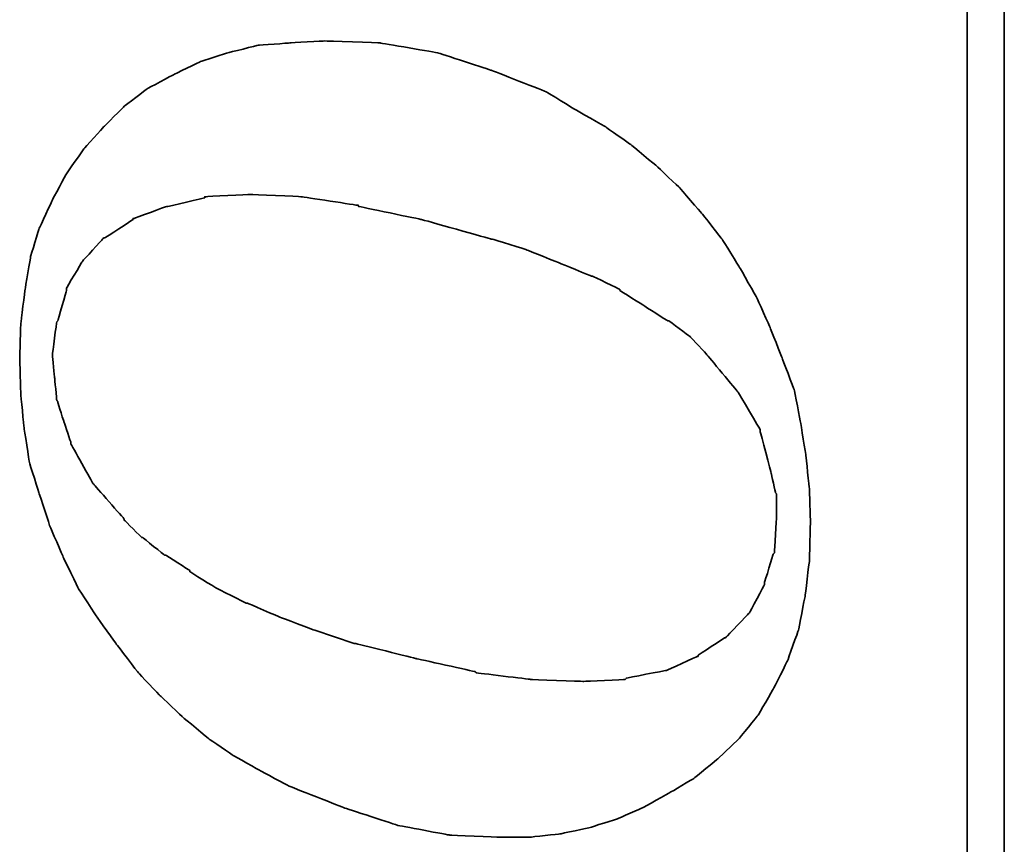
# Model space of a CAD drawing. Header units: millimetres. Extents: x 21 to 540, y 34 to 480.
# Tile 43 of 52: x 82.325 to 83.215, y 61.045 to 61.79. Entities that reach past the tile are written whole.
import ezdxf

# ---------------------------------------------------------------- set-up
doc = ezdxf.new("R2010")
doc.units = ezdxf.units.MM
doc.layers.add('DIM', color=4, linetype='CONTINUOUS')
doc.layers.add('layer 1', color=7, linetype='CONTINUOUS')

# ---------------------------------------------------------------- blocks, each defined once
blk = doc.blocks.new('TBI MOTION logo(完整正式版)')
at = {"layer": 'layer 1', "color": 22, "lineweight": 35}
for points, knots in [([(35.79625, -6.98375), (35.79625, -6.98375), (36.23125, -7.43875), (36.23125, -7.43875), (36.23125, -7.43875), (36.23125, -7.43875), (36.75625, -7.87125), (36.75625, -7.87125), (36.75625, -7.87125), (36.75625, -7.87125), (37.33125, -8.20375), (37.33125, -8.20375), (37.33125, -8.20375), (37.33125, -8.20375), (37.95625, -8.51875), (37.95625, -8.51875), (37.95625, -8.51875), (37.95625, -8.51875), (38.62625, -8.75875), (38.62625, -8.75875), (38.62625, -8.75875), (38.62625, -8.75875), (39.37125, -8.90375), (39.37125, -8.90375), (39.37125, -8.90375), (39.37125, -8.90375), (40.14125, -8.99875), (40.14125, -8.99875), (40.14125, -8.99875), (40.14125, -8.99875), (41.02625, -9.02375), (41.02625, -9.02375), (41.02625, -9.02375), (41.02625, -9.02375), (41.74625, -8.99875), (41.74625, -8.99875), (41.74625, -8.99875), (41.74625, -8.99875), (42.46625, -8.92375), (42.46625, -8.92375), (42.46625, -8.92375), (42.46625, -8.92375), (43.21125, -8.80625), (43.21125, -8.80625), (43.21125, -8.80625), (43.21125, -8.80625), (43.93125, -8.66375), (43.93125, -8.66375), (43.93125, -8.66375), (43.93125, -8.66375), (44.62625, -8.39875), (44.62625, -8.39875), (44.62625, -8.39875), (44.62625, -8.39875), (45.29625, -8.13375), (45.29625, -8.13375), (45.29625, -8.13375), (45.29625, -8.13375), (45.94625, -7.84375), (45.94625, -7.84375), (45.94625, -7.84375), (45.94625, -7.84375), (46.61625, -7.46375), (46.61625, -7.46375), (46.61625, -7.46375), (46.61625, -7.46375), (47.24125, -7.07875), (47.24125, -7.07875), (47.24125, -7.07875), (47.24125, -7.07875), (47.81625, -6.62375), (47.81625, -6.62375), (47.81625, -6.62375), (47.81625, -6.62375), (48.36875, -6.14375), (48.36875, -6.14375), (48.36875, -6.14375), (48.36875, -6.14375), (48.84625, -5.64125), (48.84625, -5.64125), (48.84625, -5.64125), (48.84625, -5.64125), (49.32625, -5.06375), (49.32625, -5.06375), (49.32625, -5.06375), (49.32625, -5.06375), (49.71125, -4.51374), (49.71125, -4.51374), (49.71125, -4.51374), (49.71125, -4.51374), (50.09625, -3.83874), (50.09625, -3.83874), (50.09625, -3.83874), (50.09625, -3.83874), (50.48125, -3.21374), (50.48125, -3.21374), (50.48125, -3.21374), (50.48125, -3.21374), (50.96125, -1.99125), (50.96125, -1.99125), (50.96125, -1.99125), (50.96125, -1.99125), (51.34375, -0.81875), (51.34375, -0.81875), (51.34375, -0.81875), (51.34375, -0.81875), (51.56125, 0.45624), (51.56125, 0.45624), (51.56125, 0.45624), (51.56125, 0.45624), (51.60625, 1.67624), (51.60625, 1.67624), (51.60625, 1.67624), (51.60625, 1.67624), (51.56125, 2.44625), (51.56125, 2.44625), (51.56125, 2.44625), (51.56125, 2.44625), (51.51125, 3.14125), (51.51125, 3.14125), (51.51125, 3.14125), (51.51125, 3.14125), (51.34375, 3.81125), (51.34375, 3.81125), (51.34375, 3.81125), (51.34375, 3.81125), (51.15125, 4.41125), (51.15125, 4.41125), (51.15125, 4.41125), (51.15125, 4.41125), (50.86125, 5.01125), (50.86125, 5.01125), (50.86125, 5.01125), (50.86125, 5.01125), (50.55125, 5.58875), (50.55125, 5.58875), (50.55125, 5.58875), (50.55125, 5.58875), (50.16625, 6.09125), (50.16625, 6.09125), (50.16625, 6.09125), (50.16625, 6.09125), (49.71125, 6.54875), (49.71125, 6.54875), (49.71125, 6.54875), (49.71125, 6.54875), (49.23125, 6.98125), (49.23125, 6.98125), (49.23125, 6.98125), (49.23125, 6.98125), (48.67875, 7.36625), (48.67875, 7.36625), (48.67875, 7.36625), (48.67875, 7.36625), (48.10375, 7.67625), (48.10375, 7.67625), (48.10375, 7.67625), (48.10375, 7.67625), (47.48125, 7.96375), (47.48125, 7.96375), (47.48125, 7.96375), (47.48125, 7.96375), (46.85625, 8.15625), (46.85625, 8.15625), (46.85625, 8.15625), (46.85625, 8.15625), (46.13625, 8.27624), (46.13625, 8.27624), (46.13625, 8.27624), (46.13625, 8.27624), (45.39125, 8.37125), (45.39125, 8.37125), (45.39125, 8.37125), (45.39125, 8.37125), (44.62625, 8.39624), (44.62625, 8.39624), (44.62625, 8.39624), (44.62625, 8.39624), (43.83625, 8.37125), (43.83625, 8.37125), (43.83625, 8.37125), (43.83625, 8.37125), (43.09125, 8.30125), (43.09125, 8.30125), (43.09125, 8.30125), (43.09125, 8.30125), (42.32125, 8.18125), (42.32125, 8.18125), (42.32125, 8.18125), (42.32125, 8.18125), (41.62875, 7.96375), (41.62875, 7.96375), (41.62875, 7.96375), (41.62875, 7.96375), (40.90625, 7.72625), (40.90625, 7.72625), (40.90625, 7.72625), (40.90625, 7.72625), (40.23624, 7.43625), (40.23624, 7.43625), (40.23624, 7.43625), (40.23624, 7.43625), (39.54124, 7.10125), (39.54124, 7.10125), (39.54124, 7.10125), (39.54124, 7.10125), (38.91625, 6.69125), (38.91625, 6.69125), (38.91625, 6.69125), (38.91625, 6.69125), (38.31625, 6.26125), (38.31625, 6.26125), (38.31625, 6.26125), (38.31625, 6.26125), (37.69125, 5.78125), (37.69125, 5.78125), (37.69125, 5.78125), (37.69125, 5.78125), (37.18625, 5.30125), (37.18625, 5.30125), (37.18625, 5.30125), (37.18625, 5.30125), (36.70625, 4.79624), (36.70625, 4.79624), (36.70625, 4.79624), (36.70625, 4.79624), (36.23125, 4.22125), (36.23125, 4.22125), (36.23125, 4.22125), (36.23125, 4.22125), (35.87124, 3.69375), (35.87124, 3.69375), (35.87124, 3.69375), (35.87124, 3.69375), (35.53125, 3.09125), (35.53125, 3.09125), (35.53125, 3.09125), (35.53125, 3.09125), (35.19875, 2.47125), (35.19875, 2.47125), (35.19875, 2.47125), (35.19875, 2.47125), (34.71625, 1.24625), (34.71625, 1.24625), (34.71625, 1.24625), (34.71625, 1.24625), (34.33125, 0.06874), (34.33125, 0.06874), (34.33125, 0.06874), (34.33125, 0.06874), (34.11625, -1.07875), (34.11625, -1.07875), (34.11625, -1.07875), (34.11625, -1.07875), (34.07125, -2.15875), (34.07125, -2.15875), (34.07125, -2.15875), (34.07125, -2.15875), (34.07125, -2.85375), (34.07125, -2.85375), (34.07125, -2.85375), (34.07125, -2.85375), (34.14125, -3.50375), (34.14125, -3.50375), (34.14125, -3.50375), (34.14125, -3.50375), (34.28625, -4.17375), (34.28625, -4.17375), (34.28625, -4.17375), (34.28625, -4.17375), (34.47625, -4.77624), (34.47625, -4.77624), (34.47625, -4.77624), (34.47625, -4.77624), (34.71625, -5.32625), (34.71625, -5.32625), (34.71625, -5.32625), (34.71625, -5.32625), (35.05375, -5.92875), (35.05375, -5.92875), (35.05375, -5.92875), (35.05375, -5.92875), (35.36375, -6.45375), (35.36375, -6.45375), (35.36375, -6.45375), (35.36375, -6.45375), (35.79625, -6.98375), (35.79625, -6.98375)], [0, 0, 0, 0, 0.01388889, 0.01388889, 0.01388889, 0.0138889, 0.02777778, 0.02777778, 0.02777778, 0.02777779, 0.04166667, 0.04166667, 0.04166667, 0.04166668, 0.05555556, 0.05555556, 0.05555556, 0.05555557, 0.06944444, 0.06944444, 0.06944444, 0.06944445, 0.08333333, 0.08333333, 0.08333333, 0.08333334, 0.09722222, 0.09722222, 0.09722222, 0.09722223, 0.11111111, 0.11111111, 0.11111111, 0.11111112, 0.125, 0.125, 0.125, 0.12500001, 0.13888889, 0.13888889, 0.13888889, 0.1388889, 0.15277778, 0.15277778, 0.15277778, 0.15277779, 0.16666667, 0.16666667, 0.16666667, 0.16666668, 0.18055556, 0.18055556, 0.18055556, 0.18055557, 0.19444444, 0.19444444, 0.19444444, 0.19444445, 0.20833333, 0.20833333, 0.20833333, 0.20833334, 0.22222222, 0.22222222, 0.22222222, 0.22222223, 0.23611111, 0.23611111, 0.23611111, 0.23611112, 0.25, 0.25, 0.25, 0.25000001, 0.26388889, 0.26388889, 0.26388889, 0.2638889, 0.27777778, 0.27777778, 0.27777778, 0.27777779, 0.29166667, 0.29166667, 0.29166667, 0.29166668, 0.30555556, 0.30555556, 0.30555556, 0.30555557, 0.31944444, 0.31944444, 0.31944444, 0.31944445, 0.33333333, 0.33333333, 0.33333333, 0.33333334, 0.34722222, 0.34722222, 0.34722222, 0.34722223, 0.36111111, 0.36111111, 0.36111111, 0.36111112, 0.375, 0.375, 0.375, 0.37500001, 0.38888889, 0.38888889, 0.38888889, 0.3888889, 0.40277778, 0.40277778, 0.40277778, 0.40277779, 0.41666667, 0.41666667, 0.41666667, 0.41666668, 0.43055556, 0.43055556, 0.43055556, 0.43055557, 0.44444444, 0.44444444, 0.44444444, 0.44444445, 0.45833333, 0.45833333, 0.45833333, 0.45833334, 0.47222222, 0.47222222, 0.47222222, 0.47222223, 0.48611111, 0.48611111, 0.48611111, 0.48611112, 0.5, 0.5, 0.5, 0.50000001, 0.51388889, 0.51388889, 0.51388889, 0.5138889, 0.52777778, 0.52777778, 0.52777778, 0.52777779, 0.54166667, 0.54166667, 0.54166667, 0.54166668, 0.55555556, 0.55555556, 0.55555556, 0.55555557, 0.56944444, 0.56944444, 0.56944444, 0.56944445, 0.58333333, 0.58333333, 0.58333333, 0.58333334, 0.59722222, 0.59722222, 0.59722222, 0.59722223, 0.61111111, 0.61111111, 0.61111111, 0.61111112, 0.625, 0.625, 0.625, 0.62500001, 0.63888889, 0.63888889, 0.63888889, 0.6388889, 0.65277778, 0.65277778, 0.65277778, 0.65277779, 0.66666667, 0.66666667, 0.66666667, 0.66666668, 0.68055556, 0.68055556, 0.68055556, 0.68055557, 0.69444444, 0.69444444, 0.69444444, 0.69444445, 0.70833333, 0.70833333, 0.70833333, 0.70833334, 0.72222222, 0.72222222, 0.72222222, 0.72222223, 0.73611111, 0.73611111, 0.73611111, 0.73611112, 0.75, 0.75, 0.75, 0.75000001, 0.76388889, 0.76388889, 0.76388889, 0.7638889, 0.77777778, 0.77777778, 0.77777778, 0.77777779, 0.79166667, 0.79166667, 0.79166667, 0.79166668, 0.80555556, 0.80555556, 0.80555556, 0.80555557, 0.81944444, 0.81944444, 0.81944444, 0.81944445, 0.83333333, 0.83333333, 0.83333333, 0.83333334, 0.84722222, 0.84722222, 0.84722222, 0.84722223, 0.86111111, 0.86111111, 0.86111111, 0.86111112, 0.875, 0.875, 0.875, 0.87500001, 0.88888889, 0.88888889, 0.88888889, 0.8888889, 0.90277778, 0.90277778, 0.90277778, 0.90277779, 0.91666667, 0.91666667, 0.91666667, 0.91666668, 0.93055556, 0.93055556, 0.93055556, 0.93055557, 0.94444444, 0.94444444, 0.94444444, 0.94444445, 0.95833333, 0.95833333, 0.95833333, 0.95833334, 0.97222222, 0.97222222, 0.97222222, 0.97222223, 0.98611111, 0.98611111, 0.98611111, 0.98611112, 1, 1, 1, 1]), ([(38.33875, 1.03124), (38.33875, 1.03124), (38.62625, 1.89625), (38.62625, 1.89625), (38.62625, 1.89625), (38.62625, 1.89625), (38.91625, 2.66375), (38.91625, 2.66375), (38.91625, 2.66375), (38.91625, 2.66375), (39.22625, 3.38125), (39.22625, 3.38125), (39.22625, 3.38125), (39.22625, 3.38125), (39.22625, 3.40624), (39.22625, 3.40624), (39.22625, 3.40624), (39.22625, 3.40624), (39.56124, 4.07624), (39.56124, 4.07624), (39.56124, 4.07624), (39.56124, 4.07624), (39.92125, 4.65125), (39.92125, 4.65125), (39.92125, 4.65125), (39.92125, 4.65125), (39.94625, 4.65125), (39.94625, 4.65125), (39.94625, 4.65125), (39.94625, 4.65125), (40.28125, 5.17875), (40.28125, 5.17875), (40.28125, 5.17875), (40.28125, 5.17875), (40.28125, 5.20375), (40.28125, 5.20375), (40.28125, 5.20375), (40.28125, 5.20375), (40.66875, 5.68625), (40.66875, 5.68625), (40.66875, 5.68625), (40.66875, 5.68625), (40.66875, 5.70625), (40.66875, 5.70625), (40.66875, 5.70625), (40.66875, 5.70625), (41.05124, 6.09125), (41.05124, 6.09125), (41.05124, 6.09125), (41.05124, 6.09125), (41.07625, 6.09125), (41.07625, 6.09125), (41.07625, 6.09125), (41.07625, 6.09125), (41.84125, 6.76625), (41.84125, 6.76625), (41.84125, 6.76625), (41.84125, 6.76625), (41.86625, 6.78625), (41.86625, 6.78625), (41.86625, 6.78625), (41.86625, 6.78625), (42.73125, 7.26624), (42.73125, 7.26624), (42.73125, 7.26624), (42.73125, 7.26624), (42.75625, 7.26624), (42.75625, 7.26624), (42.75625, 7.26624), (42.75625, 7.26624), (43.18625, 7.41125), (43.18625, 7.41125), (43.18625, 7.41125), (43.18625, 7.41125), (43.64125, 7.55625), (43.64125, 7.55625), (43.64125, 7.55625), (43.64125, 7.55625), (43.66625, 7.55625), (43.66625, 7.55625), (43.66625, 7.55625), (43.66625, 7.55625), (43.69125, 7.58124), (43.69125, 7.58124), (43.69125, 7.58124), (43.69125, 7.58124), (44.19125, 7.62625), (44.19125, 7.62625), (44.19125, 7.62625), (44.19125, 7.62625), (44.67125, 7.67625), (44.67125, 7.67625), (44.67125, 7.67625), (44.67125, 7.67625), (44.69625, 7.67625), (44.69625, 7.67625), (44.69625, 7.67625), (44.69625, 7.67625), (45.41875, 7.58124), (45.41875, 7.58124), (45.41875, 7.58124), (45.41875, 7.58124), (45.44125, 7.55625), (45.44125, 7.55625), (45.44125, 7.55625), (45.44125, 7.55625), (46.11125, 7.36625), (46.11125, 7.36625), (46.11125, 7.36625), (46.11125, 7.36625), (46.13625, 7.36625), (46.13625, 7.36625), (46.13625, 7.36625), (46.13625, 7.36625), (46.15875, 7.36625), (46.15875, 7.36625), (46.15875, 7.36625), (46.15875, 7.36625), (46.73625, 7.02624), (46.73625, 7.02624), (46.73625, 7.02624), (46.73625, 7.02624), (46.76125, 7.00624), (46.76125, 7.00624), (46.76125, 7.00624), (46.76125, 7.00624), (47.24125, 6.57124), (47.24125, 6.57124), (47.24125, 6.57124), (47.24125, 6.57124), (47.26625, 6.54875), (47.26625, 6.54875), (47.26625, 6.54875), (47.26625, 6.54875), (47.26625, 6.52375), (47.26625, 6.52375), (47.26625, 6.52375), (47.26625, 6.52375), (47.67375, 5.89875), (47.67375, 5.89875), (47.67375, 5.89875), (47.67375, 5.89875), (47.69625, 5.89875), (47.69625, 5.89875), (47.69625, 5.89875), (47.69625, 5.89875), (47.69625, 5.87625), (47.69625, 5.87625), (47.69625, 5.87625), (47.69625, 5.87625), (47.96125, 5.15625), (47.96125, 5.15625), (47.96125, 5.15625), (47.96125, 5.15625), (47.96125, 5.13125), (47.96125, 5.13125), (47.96125, 5.13125), (47.96125, 5.13125), (48.15125, 4.31875), (48.15125, 4.31875), (48.15125, 4.31875), (48.15125, 4.31875), (48.17625, 4.31875), (48.17625, 4.31875), (48.17625, 4.31875), (48.17625, 4.31875), (48.17625, 4.29125), (48.17625, 4.29125), (48.17625, 4.29125), (48.17625, 4.29125), (48.22625, 3.33125), (48.22625, 3.33125), (48.22625, 3.33125), (48.22625, 3.33125), (48.22625, 3.30875), (48.22625, 3.30875), (48.22625, 3.30875), (48.22625, 3.30875), (48.17625, 2.20624), (48.17625, 2.20624), (48.17625, 2.20624), (48.17625, 2.20624), (48.17625, 2.18124), (48.17625, 2.18124), (48.17625, 2.18124), (48.17625, 2.18124), (47.98375, 0.93624), (47.98375, 0.93624), (47.98375, 0.93624), (47.98375, 0.93624), (47.96125, 0.93624), (47.96125, 0.93624), (47.96125, 0.93624), (47.96125, 0.93624), (47.67375, -0.45874), (47.67375, -0.45874), (47.67375, -0.45874), (47.67375, -0.45874), (47.24125, -1.99125), (47.24125, -1.99125), (47.24125, -1.99125), (47.24125, -1.99125), (47.24125, -2.01874), (47.24125, -2.01874), (47.24125, -2.01874), (47.24125, -2.01874), (47.00125, -2.78375), (47.00125, -2.78375), (47.00125, -2.78375), (47.00125, -2.78375), (46.71125, -3.50375), (46.71125, -3.50375), (46.71125, -3.50375), (46.71125, -3.50375), (46.42625, -4.19875), (46.42625, -4.19875), (46.42625, -4.19875), (46.42625, -4.19875), (46.42625, -4.22375), (46.42625, -4.22375), (46.42625, -4.22375), (46.42625, -4.22375), (46.13625, -4.82374), (46.13625, -4.82374), (46.13625, -4.82374), (46.13625, -4.82374), (46.11125, -4.82374), (46.11125, -4.82374), (46.11125, -4.82374), (46.11125, -4.82374), (45.77625, -5.35125), (45.77625, -5.35125), (45.77625, -5.35125), (45.77625, -5.35125), (45.44125, -5.87875), (45.44125, -5.87875), (45.44125, -5.87875), (45.44125, -5.87875), (45.44125, -5.90375), (45.44125, -5.90375), (45.44125, -5.90375), (45.44125, -5.90375), (45.10625, -6.35875), (45.10625, -6.35875), (45.10625, -6.35875), (45.10625, -6.35875), (45.08125, -6.38375), (45.08125, -6.38375), (45.08125, -6.38375), (45.08125, -6.38375), (44.69625, -6.74375), (44.69625, -6.74375), (44.69625, -6.74375), (44.69625, -6.74375), (43.88375, -7.41625), (43.88375, -7.41625), (43.88375, -7.41625), (43.88375, -7.41625), (43.85625, -7.43875), (43.85625, -7.43875), (43.85625, -7.43875), (43.85625, -7.43875), (43.04125, -7.91875), (43.04125, -7.91875), (43.04125, -7.91875), (43.04125, -7.91875), (43.01625, -7.91875), (43.01625, -7.91875), (43.01625, -7.91875), (43.01625, -7.91875), (42.99625, -7.91875), (42.99625, -7.91875), (42.99625, -7.91875), (42.99625, -7.91875), (42.08125, -8.15875), (42.08125, -8.15875), (42.08125, -8.15875), (42.08125, -8.15875), (41.65125, -8.25625), (41.65125, -8.25625), (41.65125, -8.25625), (41.65125, -8.25625), (41.62875, -8.27875), (41.62875, -8.27875), (41.62875, -8.27875), (41.62875, -8.27875), (41.60125, -8.27875), (41.60125, -8.27875), (41.60125, -8.27875), (41.60125, -8.27875), (41.12125, -8.27875), (41.12125, -8.27875), (41.12125, -8.27875), (41.12125, -8.27875), (40.35624, -8.23125), (40.35624, -8.23125), (40.35624, -8.23125), (40.35624, -8.23125), (40.33125, -8.23125), (40.33125, -8.23125), (40.33125, -8.23125), (40.33125, -8.23125), (40.30625, -8.20375), (40.30625, -8.20375), (40.30625, -8.20375), (40.30625, -8.20375), (39.68375, -8.01375), (39.68375, -8.01375), (39.68375, -8.01375), (39.68375, -8.01375), (39.66124, -8.01375), (39.66124, -8.01375), (39.66124, -8.01375), (39.66124, -8.01375), (39.63625, -8.01375), (39.63625, -8.01375), (39.63625, -8.01375), (39.63625, -8.01375), (39.01125, -7.67875), (39.01125, -7.67875), (39.01125, -7.67875), (39.01125, -7.67875), (38.98875, -7.65375), (38.98875, -7.65375), (38.98875, -7.65375), (38.98875, -7.65375), (38.48625, -7.17375), (38.48625, -7.17375), (38.48625, -7.17375), (38.48625, -7.17375), (38.45875, -7.14875), (38.45875, -7.14875), (38.45875, -7.14875), (38.45875, -7.14875), (38.45875, -7.12875), (38.45875, -7.12875), (38.45875, -7.12875), (38.45875, -7.12875), (38.07625, -6.54875), (38.07625, -6.54875), (38.07625, -6.54875), (38.07625, -6.54875), (38.05125, -6.54875), (38.05125, -6.54875), (38.05125, -6.54875), (38.05125, -6.54875), (38.05125, -6.52875), (38.05125, -6.52875), (38.05125, -6.52875), (38.05125, -6.52875), (37.74125, -5.85375), (37.74125, -5.85375), (37.74125, -5.85375), (37.74125, -5.85375), (37.74125, -5.82875), (37.74125, -5.82875), (37.74125, -5.82875), (37.74125, -5.82875), (37.57375, -4.96875), (37.57375, -4.96875), (37.57375, -4.96875), (37.57375, -4.96875), (37.54625, -4.94375), (37.54625, -4.94375), (37.54625, -4.94375), (37.54625, -4.94375), (37.50125, -4.03375), (37.50125, -4.03375), (37.50125, -4.03375), (37.50125, -4.03375), (37.50125, -4.00875), (37.50125, -4.00875), (37.50125, -4.00875), (37.50125, -4.00875), (37.54625, -2.85375), (37.54625, -2.85375), (37.54625, -2.85375), (37.54625, -2.85375), (37.69125, -1.65875), (37.69125, -1.65875), (37.69125, -1.65875), (37.69125, -1.65875), (37.71624, -1.63375), (37.71624, -1.63375), (37.71624, -1.63375), (37.71624, -1.63375), (38.00375, -0.33875), (38.00375, -0.33875), (38.00375, -0.33875), (38.00375, -0.33875), (38.33875, 1.00624), (38.33875, 1.00624), (38.33875, 1.00624), (38.33875, 1.00624), (38.33875, 1.03124), (38.33875, 1.03124)], [0, 0, 0, 0, 0.01010101, 0.01010101, 0.01010101, 0.01010102, 0.02020202, 0.02020202, 0.02020202, 0.02020203, 0.03030303, 0.03030303, 0.03030303, 0.03030304, 0.04040404, 0.04040404, 0.04040404, 0.04040405, 0.05050505, 0.05050505, 0.05050505, 0.05050506, 0.06060606, 0.06060606, 0.06060606, 0.06060607, 0.07070707, 0.07070707, 0.07070707, 0.07070708, 0.08080808, 0.08080808, 0.08080808, 0.08080809, 0.09090909, 0.09090909, 0.09090909, 0.0909091, 0.1010101, 0.1010101, 0.1010101, 0.10101011, 0.11111111, 0.11111111, 0.11111111, 0.11111112, 0.12121212, 0.12121212, 0.12121212, 0.12121213, 0.13131313, 0.13131313, 0.13131313, 0.13131314, 0.14141414, 0.14141414, 0.14141414, 0.14141415, 0.15151515, 0.15151515, 0.15151515, 0.15151516, 0.16161616, 0.16161616, 0.16161616, 0.16161617, 0.17171717, 0.17171717, 0.17171717, 0.17171718, 0.18181818, 0.18181818, 0.18181818, 0.18181819, 0.19191919, 0.19191919, 0.19191919, 0.1919192, 0.2020202, 0.2020202, 0.2020202, 0.20202021, 0.21212121, 0.21212121, 0.21212121, 0.21212122, 0.22222222, 0.22222222, 0.22222222, 0.22222223, 0.23232323, 0.23232323, 0.23232323, 0.23232324, 0.24242424, 0.24242424, 0.24242424, 0.24242425, 0.25252525, 0.25252525, 0.25252525, 0.25252526, 0.26262626, 0.26262626, 0.26262626, 0.26262627, 0.27272727, 0.27272727, 0.27272727, 0.27272728, 0.28282828, 0.28282828, 0.28282828, 0.28282829, 0.29292929, 0.29292929, 0.29292929, 0.2929293, 0.3030303, 0.3030303, 0.3030303, 0.30303031, 0.31313131, 0.31313131, 0.31313131, 0.31313132, 0.32323232, 0.32323232, 0.32323232, 0.32323233, 0.33333333, 0.33333333, 0.33333333, 0.33333334, 0.34343434, 0.34343434, 0.34343434, 0.34343435, 0.35353535, 0.35353535, 0.35353535, 0.35353536, 0.36363636, 0.36363636, 0.36363636, 0.36363637, 0.37373737, 0.37373737, 0.37373737, 0.37373738, 0.38383838, 0.38383838, 0.38383838, 0.38383839, 0.39393939, 0.39393939, 0.39393939, 0.3939394, 0.4040404, 0.4040404, 0.4040404, 0.40404041, 0.41414141, 0.41414141, 0.41414141, 0.41414142, 0.42424242, 0.42424242, 0.42424242, 0.42424243, 0.43434343, 0.43434343, 0.43434343, 0.43434344, 0.44444444, 0.44444444, 0.44444444, 0.44444445, 0.45454545, 0.45454545, 0.45454545, 0.45454546, 0.46464646, 0.46464646, 0.46464646, 0.46464647, 0.47474747, 0.47474747, 0.47474747, 0.47474748, 0.48484848, 0.48484848, 0.48484848, 0.48484849, 0.49494949, 0.49494949, 0.49494949, 0.4949495, 0.50505051, 0.50505051, 0.50505051, 0.50505052, 0.51515152, 0.51515152, 0.51515152, 0.51515153, 0.52525253, 0.52525253, 0.52525253, 0.52525254, 0.53535354, 0.53535354, 0.53535354, 0.53535355, 0.54545455, 0.54545455, 0.54545455, 0.54545456, 0.55555556, 0.55555556, 0.55555556, 0.55555557, 0.56565657, 0.56565657, 0.56565657, 0.56565658, 0.57575758, 0.57575758, 0.57575758, 0.57575759, 0.58585859, 0.58585859, 0.58585859, 0.5858586, 0.5959596, 0.5959596, 0.5959596, 0.59595961, 0.60606061, 0.60606061, 0.60606061, 0.60606062, 0.61616162, 0.61616162, 0.61616162, 0.61616163, 0.62626263, 0.62626263, 0.62626263, 0.62626264, 0.63636364, 0.63636364, 0.63636364, 0.63636365, 0.64646465, 0.64646465, 0.64646465, 0.64646466, 0.65656566, 0.65656566, 0.65656566, 0.65656567, 0.66666667, 0.66666667, 0.66666667, 0.66666668, 0.67676768, 0.67676768, 0.67676768, 0.67676769, 0.68686869, 0.68686869, 0.68686869, 0.6868687, 0.6969697, 0.6969697, 0.6969697, 0.69696971, 0.70707071, 0.70707071, 0.70707071, 0.70707072, 0.71717172, 0.71717172, 0.71717172, 0.71717173, 0.72727273, 0.72727273, 0.72727273, 0.72727274, 0.73737374, 0.73737374, 0.73737374, 0.73737375, 0.74747475, 0.74747475, 0.74747475, 0.74747476, 0.75757576, 0.75757576, 0.75757576, 0.75757577, 0.76767677, 0.76767677, 0.76767677, 0.76767678, 0.77777778, 0.77777778, 0.77777778, 0.77777779, 0.78787879, 0.78787879, 0.78787879, 0.7878788, 0.7979798, 0.7979798, 0.7979798, 0.79797981, 0.80808081, 0.80808081, 0.80808081, 0.80808082, 0.81818182, 0.81818182, 0.81818182, 0.81818183, 0.82828283, 0.82828283, 0.82828283, 0.82828284, 0.83838384, 0.83838384, 0.83838384, 0.83838385, 0.84848485, 0.84848485, 0.84848485, 0.84848486, 0.85858586, 0.85858586, 0.85858586, 0.85858587, 0.86868687, 0.86868687, 0.86868687, 0.86868688, 0.87878788, 0.87878788, 0.87878788, 0.87878789, 0.88888889, 0.88888889, 0.88888889, 0.8888889, 0.8989899, 0.8989899, 0.8989899, 0.89898991, 0.90909091, 0.90909091, 0.90909091, 0.90909092, 0.91919192, 0.91919192, 0.91919192, 0.91919193, 0.92929293, 0.92929293, 0.92929293, 0.92929294, 0.93939394, 0.93939394, 0.93939394, 0.93939395, 0.94949495, 0.94949495, 0.94949495, 0.94949496, 0.95959596, 0.95959596, 0.95959596, 0.95959597, 0.96969697, 0.96969697, 0.96969697, 0.96969698, 0.97979798, 0.97979798, 0.97979798, 0.97979799, 0.98989899, 0.98989899, 0.98989899, 0.989899, 1, 1, 1, 1]), ([(75.90875, -9.47875), (75.90875, -9.47875), (75.90875, -12.28625), (75.90875, -12.28625), (75.90875, -12.28625), (75.90875, -12.28625), (75.90875, -12.47875), (75.90875, -12.47875), (75.90875, -12.47875), (75.90875, -12.47875), (75.71625, -12.47875), (75.71625, -12.47875), (75.71625, -12.47875), (75.71625, -12.47875), (-88.32875, -12.47875), (-88.32875, -12.47875), (-88.32875, -12.47875), (-88.32875, -12.47875), (-88.32875, -13.29375), (-88.32875, -13.29375), (-88.32875, -13.29375), (-88.32875, -13.29375), (82.89125, -13.29375), (82.89125, -13.29375), (82.89125, -13.29375), (82.89125, -13.29375), (75.90875, -9.47875), (75.90875, -9.47875)], [0, 0, 0, 0, 0.14285714, 0.14285714, 0.14285714, 0.14285715, 0.28571429, 0.28571429, 0.28571429, 0.2857143, 0.42857143, 0.42857143, 0.42857143, 0.42857144, 0.57142857, 0.57142857, 0.57142857, 0.57142858, 0.71428571, 0.71428571, 0.71428571, 0.71428572, 0.85714286, 0.85714286, 0.85714286, 0.85714287, 1, 1, 1, 1])]:
    blk.add_open_spline(points, degree=3, knots=knots, dxfattribs=at)

msp = doc.modelspace()

# ---------------------------------------------------------------- block references
at = {"layer": 'DIM', "color": 7, "xscale": 0.0410477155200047, "yscale": 0.0410477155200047, "zscale": 0.0410477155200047, "rotation": 90}
msp.add_blockref('TBI MOTION logo(完整正式版)', (82.66939, 59.65293), dxfattribs=at)

doc.saveas('drawing.dxf')
